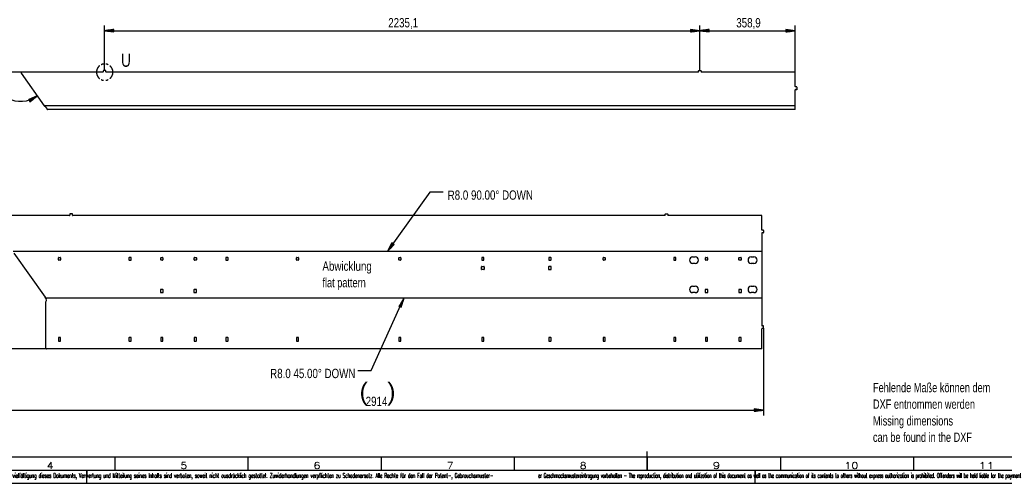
# Model space of a CAD drawing. Header units: millimetres. Extents: x -4 to 841, y -4 to 594.
# Tile 9 of 19: x 185 to 555, y 0 to 174. Entities that reach past the tile are written whole.
import ezdxf

# ---------------------------------------------------------------- set-up
doc = ezdxf.new("R2010")
doc.units = ezdxf.units.MM
doc.layers.add('1', color=7, linetype='Continuous')
doc.styles.add('SEACAD_Arial', font='arial.ttf', dxfattribs={"width": 0.75})
doc.styles.add('SEACAD_simplex_shx', font='simplex.shx', dxfattribs={"width": 0.587})

msp = doc.modelspace()

# ---------------------------------------------------------------- linework, layer by layer
at = {"layer": '1', "color": 7, "linetype": 'Continuous'}
for p, q in [((216.67, 155.07), (216.67, 172.07)), ((220.17, 170.53), (216.67, 170.07)), ((220.17, 170.12), (217.06, 170.12)), ((220.17, 170.17), (217.44, 170.17)), ((220.17, 170.23), (217.83, 170.23)), ((220.17, 170.28), (218.21, 170.28)), ((220.17, 170.33), (218.6, 170.33)), ((220.17, 170.38), (218.98, 170.38)), ((220.17, 170.43), (219.37, 170.43)), ((220.17, 170.48), (219.76, 170.48)), ((220.17, 170.53), (220.14, 170.53)), ((220.17, 170.53), (220.14, 170.53)), ((220.17, 169.61), (220.17, 170.53)), ((440.18, 170.07), (436.68, 170.53)), ((436.68, 170.53), (436.68, 169.61)), ((436.68, 170.53), (436.71, 170.53)), ((436.68, 170.53), (436.71, 170.53)), ((436.68, 170.48), (437.09, 170.48)), ((436.68, 170.43), (437.48, 170.43)), ((436.68, 170.38), (437.86, 170.38)), ((436.68, 170.33), (438.25, 170.33)), ((436.68, 170.28), (438.64, 170.28)), ((436.68, 170.23), (439.02, 170.23)), ((436.68, 170.17), (439.41, 170.17)), ((436.68, 170.12), (439.79, 170.12)), ((440.18, 155.07), (440.18, 172.07)), ((440.18, 155.07), (440.18, 172.07)), ((443.68, 170.53), (440.18, 170.07)), ((443.68, 170.12), (440.57, 170.12)), ((443.68, 170.17), (440.95, 170.17)), ((443.68, 170.23), (441.34, 170.23)), ((443.68, 170.28), (441.72, 170.28)), ((443.68, 170.33), (442.11, 170.33)), ((443.68, 170.38), (442.49, 170.38)), ((443.68, 170.43), (442.88, 170.43)), ((443.68, 170.48), (443.27, 170.48)), ((443.68, 170.53), (443.65, 170.53)), ((443.68, 170.53), (443.65, 170.53)), ((443.68, 169.61), (443.68, 170.53)), ((476.07, 170.07), (472.57, 170.53)), ((472.57, 170.53), (472.57, 169.61)), ((472.57, 170.53), (472.59, 170.53)), ((472.57, 170.53), (472.59, 170.53)), ((472.57, 170.48), (472.98, 170.48)), ((472.57, 170.43), (473.37, 170.43)), ((472.57, 170.38), (473.75, 170.38)), ((472.57, 170.33), (474.14, 170.33)), ((472.57, 170.28), (474.52, 170.28)), ((472.57, 170.23), (474.91, 170.23)), ((472.57, 170.17), (475.3, 170.17)), ((472.57, 170.12), (475.68, 170.12)), ((476.07, 154.47), (476.07, 172.07)), ((216.67, 170.07), (440.18, 170.07)), ((216.67, 170.07), (220.17, 169.61)), ((220.17, 170.07), (216.67, 170.07)), ((220.17, 170.07), (216.67, 170.07)), ((220.17, 170.02), (217.06, 170.02)), ((220.17, 169.97), (217.44, 169.97)), ((220.17, 169.92), (217.83, 169.92)), ((220.17, 169.87), (218.21, 169.87)), ((220.17, 169.82), (218.6, 169.82)), ((220.17, 169.77), (218.98, 169.77)), ((220.17, 169.72), (219.37, 169.72)), ((220.17, 169.67), (219.76, 169.67)), ((220.17, 169.62), (220.14, 169.62)), ((220.17, 169.62), (220.14, 169.62)), ((436.68, 169.61), (440.18, 170.07)), ((436.68, 170.07), (440.18, 170.07)), ((436.68, 170.07), (440.18, 170.07)), ((436.68, 170.02), (439.79, 170.02)), ((436.68, 169.97), (439.41, 169.97)), ((436.68, 169.92), (439.02, 169.92)), ((436.68, 169.87), (438.64, 169.87)), ((436.68, 169.82), (438.25, 169.82)), ((436.68, 169.77), (437.86, 169.77)), ((436.68, 169.72), (437.48, 169.72)), ((436.68, 169.67), (437.09, 169.67)), ((436.68, 169.62), (436.71, 169.62)), ((436.68, 169.62), (436.71, 169.62)), ((440.18, 170.07), (476.07, 170.07)), ((440.18, 170.07), (443.68, 169.61)), ((443.68, 170.07), (440.18, 170.07)), ((443.68, 170.07), (440.18, 170.07)), ((443.68, 170.02), (440.57, 170.02)), ((443.68, 169.97), (440.95, 169.97)), ((443.68, 169.92), (441.34, 169.92)), ((443.68, 169.87), (441.72, 169.87)), ((443.68, 169.82), (442.11, 169.82)), ((443.68, 169.77), (442.49, 169.77)), ((443.68, 169.72), (442.88, 169.72)), ((443.68, 169.67), (443.27, 169.67)), ((443.68, 169.62), (443.65, 169.62)), ((443.68, 169.62), (443.65, 169.62)), ((472.57, 169.61), (476.07, 170.07)), ((472.57, 170.07), (476.07, 170.07)), ((472.57, 170.07), (476.07, 170.07)), ((472.57, 170.02), (475.68, 170.02)), ((472.57, 169.97), (475.3, 169.97)), ((472.57, 169.92), (474.91, 169.92)), ((472.57, 169.87), (474.52, 169.87)), ((472.57, 169.82), (474.14, 169.82)), ((472.57, 169.77), (473.75, 169.77)), ((472.57, 169.72), (473.37, 169.72)), ((472.57, 169.67), (472.98, 169.67)), ((472.57, 169.62), (472.59, 169.62)), ((472.57, 169.62), (472.59, 169.62)), ((185.47, 154.47), (172.16, 154.47)), ((185.3, 154.16), (193.98, 141.89)), ((216.07, 154.47), (185.47, 154.47)), ((216.17, 154.97), (216.17, 154.57)), ((217.07, 155.07), (216.27, 155.07)), ((217.17, 154.57), (217.17, 154.97)), ((439.58, 154.47), (217.27, 154.47)), ((439.68, 154.57), (439.68, 154.97)), ((439.78, 155.07), (440.58, 155.07)), ((440.68, 154.97), (440.68, 154.57)), ((476.07, 154.47), (440.78, 154.47)), ((476.07, 149.07), (476.07, 154.47)), ((476.57, 149.03), (476.17, 149.03)), ((476.57, 148.97), (476.17, 148.97)), ((476.57, 147.97), (476.17, 147.97)), ((476.17, 147.97), (476.17, 147.9)), ((476.57, 147.9), (476.57, 147.97)), ((476.67, 148.87), (476.67, 148.96)), ((476.67, 148.87), (476.67, 148.07)), ((476.67, 148.07), (476.67, 147.97)), ((191.39, 145.56), (188.14, 144.17)), ((188.17, 144.12), (188.53, 144.33)), ((188.2, 144.07), (188.88, 144.48)), ((188.22, 144.03), (189.24, 144.64)), ((188.25, 143.99), (189.6, 144.79)), ((188.27, 143.94), (189.96, 144.94)), ((188.3, 143.9), (190.31, 145.1)), ((188.33, 143.86), (190.67, 145.25)), ((188.35, 143.81), (191.03, 145.4)), ((188.38, 143.77), (191.39, 145.56)), ((188.38, 143.77), (191.39, 145.56)), ((188.4, 143.73), (191.08, 145.32)), ((188.43, 143.68), (190.78, 145.08)), ((188.46, 143.64), (190.47, 144.83)), ((188.48, 143.59), (190.16, 144.59)), ((188.51, 143.55), (189.86, 144.35)), ((188.61, 143.37), (191.39, 145.56)), ((476.07, 141.87), (476.07, 147.87)), ((476.57, 147.9), (476.17, 147.9)), ((188.14, 144.16), (188.17, 144.18)), ((188.14, 144.16), (188.17, 144.18)), ((188.14, 144.17), (188.61, 143.37)), ((188.53, 143.51), (189.55, 144.11)), ((188.56, 143.46), (189.25, 143.87)), ((188.59, 143.42), (188.94, 143.63)), ((188.61, 143.38), (188.63, 143.39)), ((188.61, 143.38), (188.63, 143.39)), ((476.07, 141.87), (193.99, 141.87)), ((476.07, 140.47), (195.15, 140.47)), ((338.82, 109.46), (322.93, 87.24)), ((343.82, 109.46), (338.82, 109.46)), ((203.53, 100.64), (172.92, 100.64)), ((203.63, 101.14), (203.63, 100.74)), ((204.53, 101.24), (203.73, 101.24)), ((204.63, 100.74), (204.63, 101.14)), ((427.04, 100.64), (204.73, 100.64)), ((427.14, 100.74), (427.14, 101.14)), ((427.24, 101.24), (428.04, 101.24)), ((428.14, 101.14), (428.14, 100.74)), ((463.52, 100.64), (428.24, 100.64)), ((463.52, 95.24), (463.52, 100.64)), ((463.52, 94.04), (463.52, 59.31)), ((464.02, 95.14), (463.62, 95.14)), ((464.02, 94.14), (463.62, 94.14)), ((464.12, 95.04), (464.12, 94.24)), ((324.59, 90.36), (322.93, 87.24)), ((324.97, 90.09), (322.93, 87.24)), ((324.97, 90.09), (322.93, 87.24)), ((322.93, 87.24), (325.34, 89.82)), ((324.93, 90.12), (323.11, 87.59)), ((325.01, 90.06), (323.2, 87.53)), ((324.88, 90.15), (323.3, 87.93)), ((325.05, 90.03), (323.46, 87.81)), ((324.84, 90.18), (323.48, 88.27)), ((324.8, 90.21), (323.66, 88.62)), ((325.09, 90), (323.73, 88.1)), ((324.76, 90.24), (323.85, 88.96)), ((325.13, 89.97), (323.99, 88.38)), ((324.72, 90.27), (324.03, 89.3)), ((324.68, 90.3), (324.21, 89.65)), ((325.17, 89.94), (324.26, 88.66)), ((324.64, 90.33), (324.4, 89.99)), ((325.21, 89.91), (324.53, 88.95)), ((324.59, 90.36), (324.58, 90.33)), ((324.59, 90.36), (324.58, 90.33)), ((325.34, 89.82), (324.59, 90.36)), ((325.26, 89.88), (324.79, 89.23)), ((325.3, 89.85), (325.06, 89.52)), ((325.34, 89.82), (325.32, 89.8)), ((325.34, 89.82), (325.32, 89.8)), ((182.34, 87.24), (463.52, 87.24)), ((182.61, 86.44), (194.28, 69.93)), ((199.32, 83.95), (199.32, 84.75)), ((199.42, 84.85), (200.02, 84.85)), ((200.02, 83.85), (199.42, 83.85)), ((200.12, 84.75), (200.12, 83.95)), ((225.82, 84.75), (225.82, 83.95)), ((226.52, 84.85), (225.92, 84.85)), ((225.92, 83.85), (226.52, 83.85)), ((226.62, 83.95), (226.62, 84.75)), ((237.72, 83.95), (237.72, 84.75)), ((237.82, 84.85), (238.42, 84.85)), ((238.42, 83.85), (237.82, 83.85)), ((238.52, 84.75), (238.52, 83.95)), ((250.32, 83.95), (250.32, 84.75)), ((250.42, 84.85), (251.02, 84.85)), ((251.02, 83.85), (250.42, 83.85)), ((251.12, 84.75), (251.12, 83.95)), ((262.22, 84.75), (262.22, 83.95)), ((262.92, 84.85), (262.32, 84.85)), ((262.32, 83.85), (262.92, 83.85)), ((263.02, 83.95), (263.02, 84.75)), ((288.72, 83.95), (288.72, 84.75)), ((288.82, 84.85), (289.42, 84.85)), ((289.42, 83.85), (288.82, 83.85)), ((289.52, 84.75), (289.52, 83.95)), ((327.12, 83.95), (327.12, 84.75)), ((327.22, 84.85), (327.82, 84.85)), ((327.82, 83.85), (327.22, 83.85)), ((327.92, 84.75), (327.92, 83.95)), ((358.22, 80.4), (358.22, 81.4)), ((358.32, 84.75), (358.32, 83.95)), ((358.32, 81.5), (359.12, 81.5)), ((359.02, 84.85), (358.42, 84.85)), ((358.42, 83.85), (359.02, 83.85)), ((359.12, 83.95), (359.12, 84.75)), ((359.22, 81.4), (359.22, 80.4)), ((383.42, 81.4), (383.42, 80.4)), ((383.52, 84.75), (383.52, 83.95)), ((384.32, 81.5), (383.52, 81.5)), ((384.22, 84.85), (383.62, 84.85)), ((383.62, 83.85), (384.22, 83.85)), ((384.32, 83.95), (384.32, 84.75)), ((384.42, 80.4), (384.42, 81.4)), ((403.92, 83.95), (403.92, 84.75)), ((404.02, 84.85), (404.62, 84.85)), ((404.62, 83.85), (404.02, 83.85)), ((404.72, 84.75), (404.72, 83.95)), ((430.42, 84.75), (430.42, 83.95)), ((431.12, 84.85), (430.52, 84.85)), ((430.52, 83.85), (431.12, 83.85)), ((431.22, 83.95), (431.22, 84.75)), ((437.52, 85.05), (438.52, 85.05)), ((438.52, 82.65), (437.52, 82.65)), ((442.32, 83.95), (442.32, 84.75)), ((442.42, 84.85), (443.02, 84.85)), ((443.02, 83.85), (442.42, 83.85)), ((443.12, 84.75), (443.12, 83.95)), ((454.92, 83.95), (454.92, 84.75)), ((455.02, 84.85), (455.62, 84.85)), ((455.62, 83.85), (455.02, 83.85)), ((455.72, 84.75), (455.72, 83.95)), ((459.52, 85.05), (460.52, 85.05)), ((460.52, 82.65), (459.52, 82.65)), ((359.12, 80.3), (358.32, 80.3)), ((383.52, 80.3), (384.32, 80.3)), ((437.52, 74.05), (438.52, 74.05)), ((459.52, 74.05), (460.52, 74.05)), ((237.62, 72.75), (237.62, 71.75)), ((238.52, 72.85), (237.72, 72.85)), ((237.72, 71.65), (238.52, 71.65)), ((238.62, 71.75), (238.62, 72.75)), ((250.22, 72.75), (250.22, 71.75)), ((251.12, 72.85), (250.32, 72.85)), ((250.32, 71.65), (251.12, 71.65)), ((251.22, 71.75), (251.22, 72.75)), ((438.52, 71.65), (437.52, 71.65)), ((442.22, 72.75), (442.22, 71.75)), ((443.12, 72.85), (442.32, 72.85)), ((442.32, 71.65), (443.12, 71.65)), ((443.22, 71.75), (443.22, 72.75)), ((454.82, 72.75), (454.82, 71.75)), ((455.72, 72.85), (454.92, 72.85)), ((454.92, 71.65), (455.72, 71.65)), ((455.82, 71.75), (455.82, 72.75)), ((460.52, 71.65), (459.52, 71.65)), ((194.59, 50.71), (194.59, 68.2)), ((463.52, 69.53), (194.69, 69.53)), ((194.83, 69.13), (194.84, 69.12)), ((194.84, 69.12), (194.84, 69.11)), ((316.83, 42.42), (329.1, 69.53)), ((329.1, 69.53), (327.24, 66.53)), ((327.29, 66.51), (327.46, 66.88)), ((327.34, 66.49), (327.67, 67.21)), ((327.38, 66.47), (327.87, 67.55)), ((327.43, 66.45), (328.08, 67.88)), ((327.48, 66.42), (328.28, 68.21)), ((327.52, 66.4), (328.49, 68.54)), ((327.57, 66.38), (328.69, 68.87)), ((327.61, 66.36), (328.9, 69.2)), ((327.66, 66.34), (329.1, 69.53)), ((327.66, 66.34), (329.1, 69.53)), ((327.71, 66.32), (328.99, 69.16)), ((327.75, 66.3), (328.88, 68.78)), ((327.8, 66.28), (328.77, 68.41)), ((327.85, 66.26), (328.65, 68.04)), ((327.89, 66.24), (328.54, 67.67)), ((327.94, 66.21), (328.43, 67.29)), ((327.99, 66.19), (328.31, 66.92)), ((328.08, 66.15), (329.1, 69.53)), ((327.24, 66.53), (327.26, 66.55)), ((327.24, 66.53), (327.26, 66.55)), ((327.24, 66.53), (328.08, 66.15)), ((328.03, 66.17), (328.2, 66.55)), ((328.08, 66.15), (328.09, 66.18)), ((328.08, 66.15), (328.09, 66.18)), ((464.02, 59.21), (463.62, 59.21)), ((463.52, 50.51), (463.52, 58.11)), ((464.02, 58.21), (463.62, 58.21)), ((464.12, 58.31), (464.12, 59.11)), ((464.12, 58.31), (464.12, 25.51)), ((199.32, 54.71), (199.32, 53.51)), ((200.02, 54.81), (199.42, 54.81)), ((199.42, 53.41), (200.02, 53.41)), ((200.12, 53.51), (200.12, 54.71)), ((225.82, 54.71), (225.82, 53.51)), ((226.52, 54.81), (225.92, 54.81)), ((225.92, 53.41), (226.52, 53.41)), ((226.62, 53.51), (226.62, 54.71)), ((237.72, 54.71), (237.72, 53.51)), ((238.42, 54.81), (237.82, 54.81)), ((237.82, 53.41), (238.42, 53.41)), ((238.52, 53.51), (238.52, 54.71)), ((250.32, 54.71), (250.32, 53.51)), ((251.02, 54.81), (250.42, 54.81)), ((250.42, 53.41), (251.02, 53.41)), ((251.12, 53.51), (251.12, 54.71)), ((262.22, 54.71), (262.22, 53.51)), ((262.92, 54.81), (262.32, 54.81)), ((262.32, 53.41), (262.92, 53.41)), ((263.02, 53.51), (263.02, 54.71)), ((288.72, 54.71), (288.72, 53.51)), ((289.42, 54.81), (288.82, 54.81)), ((288.82, 53.41), (289.42, 53.41)), ((289.52, 53.51), (289.52, 54.71)), ((327.12, 54.71), (327.12, 53.51)), ((327.82, 54.81), (327.22, 54.81)), ((327.22, 53.41), (327.82, 53.41)), ((327.92, 53.51), (327.92, 54.71)), ((358.32, 54.71), (358.32, 53.51)), ((359.02, 54.81), (358.42, 54.81)), ((358.42, 53.41), (359.02, 53.41)), ((359.12, 53.51), (359.12, 54.71)), ((383.52, 54.71), (383.52, 53.51)), ((384.22, 54.81), (383.62, 54.81)), ((383.62, 53.41), (384.22, 53.41)), ((384.32, 53.51), (384.32, 54.71)), ((403.92, 54.71), (403.92, 53.51)), ((404.62, 54.81), (404.02, 54.81)), ((404.02, 53.41), (404.62, 53.41)), ((404.72, 53.51), (404.72, 54.71)), ((430.42, 54.71), (430.42, 53.51)), ((431.12, 54.81), (430.52, 54.81)), ((430.52, 53.41), (431.12, 53.41)), ((431.22, 53.51), (431.22, 54.71)), ((442.32, 54.71), (442.32, 53.51)), ((443.02, 54.81), (442.42, 54.81)), ((442.42, 53.41), (443.02, 53.41)), ((443.12, 53.51), (443.12, 54.71)), ((454.92, 54.71), (454.92, 53.51)), ((455.62, 54.81), (455.02, 54.81)), ((455.02, 53.41), (455.62, 53.41)), ((455.72, 53.51), (455.72, 54.71)), ((194.79, 50.51), (173.72, 50.51)), ((463.52, 50.51), (194.79, 50.51)), ((311.83, 42.42), (316.83, 42.42)), ((172.72, 27.51), (464.12, 27.51)), ((464.12, 27.51), (460.62, 27.97)), ((460.62, 27.97), (460.62, 27.05)), ((460.62, 27.97), (460.65, 27.97)), ((460.62, 27.97), (460.65, 27.97)), ((460.62, 27.92), (461.04, 27.92)), ((460.62, 27.87), (461.42, 27.87)), ((460.62, 27.82), (461.81, 27.82)), ((460.62, 27.77), (462.19, 27.77)), ((460.62, 27.71), (462.58, 27.71)), ((460.62, 27.66), (462.97, 27.66)), ((460.62, 27.61), (463.35, 27.61)), ((460.62, 27.56), (463.74, 27.56)), ((460.62, 27.05), (464.12, 27.51)), ((460.62, 27.51), (464.12, 27.51)), ((460.62, 27.51), (464.12, 27.51)), ((460.62, 27.46), (463.74, 27.46)), ((460.62, 27.41), (463.35, 27.41)), ((460.62, 27.36), (462.97, 27.36)), ((460.62, 27.31), (462.58, 27.31)), ((460.62, 27.26), (462.19, 27.26)), ((460.62, 27.21), (461.81, 27.21)), ((460.62, 27.16), (461.42, 27.16)), ((460.62, 27.11), (461.04, 27.11)), ((460.62, 27.05), (460.65, 27.05)), ((460.62, 27.05), (460.65, 27.05)), ((420.5, 5), (420.5, 12)), ((10, 10), (831, 10)), ((220.5, 10), (220.5, 5)), ((270.5, 10), (270.5, 5)), ((320.5, 10), (320.5, 5)), ((370.5, 10), (370.5, 5)), ((420.5, 10), (420.5, 5)), ((470.5, 10), (470.5, 5)), ((520.5, 10), (520.5, 5)), ((5, 5), (836, 5)), ((210, 5), (210, 2)), ((210, 0), (210, 4.75)), ((461, 5), (461, 2)), ((461, 0), (461, 4.75)), ((0, 0), (841, 0))]:
    msp.add_line(p, q, dxfattribs=at)
for centre, radius, start, end in [((185.08, 154.47), 10.92, 180, 305.2644), ((185.47, 154.27), 0.2, 90, 215.2644), ((216.07, 154.57), 0.1, 270, 0), ((216.27, 154.97), 0.1, 90, 180), ((217.07, 154.97), 0.1, 0, 90), ((217.27, 154.57), 0.1, 180, 270), ((439.58, 154.57), 0.1, 270, 0), ((439.78, 154.97), 0.1, 90, 180), ((440.58, 154.97), 0.1, 0, 90), ((440.78, 154.57), 0.1, 180, 270), ((476.17, 149.07), 0.1, 180, 270), ((476.17, 147.87), 0.1, 90, 180), ((476.57, 148.87), 0.1, 0, 90), ((476.57, 148.07), 0.1, 270, 0), ((203.53, 100.74), 0.1, 270, 0), ((203.73, 101.14), 0.1, 90, 180), ((204.53, 101.14), 0.1, 0, 90), ((204.73, 100.74), 0.1, 180, 270), ((427.04, 100.74), 0.1, 270, 0), ((427.24, 101.14), 0.1, 90, 180), ((428.04, 101.14), 0.1, 0, 90), ((428.24, 100.74), 0.1, 180, 270), ((463.62, 95.24), 0.1, 180, 270), ((463.62, 94.04), 0.1, 90, 180), ((464.02, 95.04), 0.1, 0, 90), ((464.02, 94.24), 0.1, 270, 0), ((199.42, 84.75), 0.1, 90, 180), ((199.42, 83.95), 0.1, 180, 270), ((200.02, 84.75), 0.1, 0, 90), ((200.02, 83.95), 0.1, 270, 0), ((225.92, 84.75), 0.1, 90, 180), ((225.92, 83.95), 0.1, 180, 270), ((226.52, 84.75), 0.1, 0, 90), ((226.52, 83.95), 0.1, 270, 0), ((237.82, 84.75), 0.1, 90, 180), ((237.82, 83.95), 0.1, 180, 270), ((238.42, 84.75), 0.1, 0, 90), ((238.42, 83.95), 0.1, 270, 0), ((250.42, 84.75), 0.1, 90, 180), ((250.42, 83.95), 0.1, 180, 270), ((251.02, 84.75), 0.1, 0, 90), ((251.02, 83.95), 0.1, 270, 0), ((262.32, 84.75), 0.1, 90, 180), ((262.32, 83.95), 0.1, 180, 270), ((262.92, 84.75), 0.1, 0, 90), ((262.92, 83.95), 0.1, 270, 0), ((288.82, 84.75), 0.1, 90, 180), ((288.82, 83.95), 0.1, 180, 270), ((289.42, 84.75), 0.1, 0, 90), ((289.42, 83.95), 0.1, 270, 0), ((327.22, 84.75), 0.1, 90, 180), ((327.22, 83.95), 0.1, 180, 270), ((327.82, 84.75), 0.1, 0, 90), ((327.82, 83.95), 0.1, 270, 0), ((358.32, 81.4), 0.1, 90, 180), ((358.42, 84.75), 0.1, 90, 180), ((358.42, 83.95), 0.1, 180, 270), ((359.02, 84.75), 0.1, 0, 90), ((359.02, 83.95), 0.1, 270, 0), ((359.12, 81.4), 0.1, 0, 90), ((383.52, 81.4), 0.1, 90, 180), ((383.62, 84.75), 0.1, 90, 180), ((383.62, 83.95), 0.1, 180, 270), ((384.22, 84.75), 0.1, 0, 90), ((384.22, 83.95), 0.1, 270, 0), ((384.32, 81.4), 0.1, 0, 90), ((404.02, 84.75), 0.1, 90, 180), ((404.02, 83.95), 0.1, 180, 270), ((404.62, 84.75), 0.1, 0, 90), ((404.62, 83.95), 0.1, 270, 0), ((430.52, 84.75), 0.1, 90, 180), ((430.52, 83.95), 0.1, 180, 270), ((431.12, 84.75), 0.1, 0, 90), ((431.12, 83.95), 0.1, 270, 0), ((437.52, 83.85), 1.2, 90, 270), ((438.52, 83.85), 1.2, 270, 90), ((442.42, 84.75), 0.1, 90, 180), ((442.42, 83.95), 0.1, 180, 270), ((443.02, 84.75), 0.1, 0, 90), ((443.02, 83.95), 0.1, 270, 0), ((455.02, 84.75), 0.1, 90, 180), ((455.02, 83.95), 0.1, 180, 270), ((455.62, 84.75), 0.1, 0, 90), ((455.62, 83.95), 0.1, 270, 0), ((459.52, 83.85), 1.2, 90, 270), ((460.52, 83.85), 1.2, 270, 90), ((358.32, 80.4), 0.1, 180, 270), ((359.12, 80.4), 0.1, 270, 0), ((383.52, 80.4), 0.1, 180, 270), ((384.32, 80.4), 0.1, 270, 0), ((437.52, 72.85), 1.2, 90, 270), ((438.52, 72.85), 1.2, 270, 90), ((459.52, 72.85), 1.2, 90, 270), ((460.52, 72.85), 1.2, 270, 90), ((237.72, 72.75), 0.1, 90, 180), ((237.72, 71.75), 0.1, 180, 270), ((238.52, 72.75), 0.1, 0, 90), ((238.52, 71.75), 0.1, 270, 0), ((250.32, 72.75), 0.1, 90, 180), ((250.32, 71.75), 0.1, 180, 270), ((251.12, 72.75), 0.1, 0, 90), ((251.12, 71.75), 0.1, 270, 0), ((442.32, 72.75), 0.1, 90, 180), ((442.32, 71.75), 0.1, 180, 270), ((443.12, 72.75), 0.1, 0, 90), ((443.12, 71.75), 0.1, 270, 0), ((454.92, 72.75), 0.1, 90, 180), ((454.92, 71.75), 0.1, 180, 270), ((455.72, 72.75), 0.1, 0, 90), ((455.72, 71.75), 0.1, 270, 0), ((193.7, 68.94), 1.15, 9.7547, 59.5159), ((193.7, 68.94), 1.15, 320.4472, 8.7246), ((463.62, 59.31), 0.1, 180, 270), ((464.02, 59.11), 0.1, 0, 90), ((463.62, 58.11), 0.1, 90, 180), ((464.02, 58.31), 0.1, 270, 0), ((199.42, 54.71), 0.1, 90, 180), ((199.42, 53.51), 0.1, 180, 270), ((200.02, 54.71), 0.1, 0, 90), ((200.02, 53.51), 0.1, 270, 0), ((225.92, 54.71), 0.1, 90, 180), ((225.92, 53.51), 0.1, 180, 270), ((226.52, 54.71), 0.1, 0, 90), ((226.52, 53.51), 0.1, 270, 0), ((237.82, 54.71), 0.1, 90, 180), ((237.82, 53.51), 0.1, 180, 270), ((238.42, 54.71), 0.1, 0, 90), ((238.42, 53.51), 0.1, 270, 0), ((250.42, 54.71), 0.1, 90, 180), ((250.42, 53.51), 0.1, 180, 270), ((251.02, 54.71), 0.1, 0, 90), ((251.02, 53.51), 0.1, 270, 0), ((262.32, 54.71), 0.1, 90, 180), ((262.32, 53.51), 0.1, 180, 270), ((262.92, 54.71), 0.1, 0, 90), ((262.92, 53.51), 0.1, 270, 0), ((288.82, 54.71), 0.1, 90, 180), ((288.82, 53.51), 0.1, 180, 270), ((289.42, 54.71), 0.1, 0, 90), ((289.42, 53.51), 0.1, 270, 0), ((327.22, 54.71), 0.1, 90, 180), ((327.22, 53.51), 0.1, 180, 270), ((327.82, 54.71), 0.1, 0, 90), ((327.82, 53.51), 0.1, 270, 0), ((358.42, 54.71), 0.1, 90, 180), ((358.42, 53.51), 0.1, 180, 270), ((359.02, 54.71), 0.1, 0, 90), ((359.02, 53.51), 0.1, 270, 0), ((383.62, 54.71), 0.1, 90, 180), ((383.62, 53.51), 0.1, 180, 270), ((384.22, 54.71), 0.1, 0, 90), ((384.22, 53.51), 0.1, 270, 0), ((404.02, 54.71), 0.1, 90, 180), ((404.02, 53.51), 0.1, 180, 270), ((404.62, 54.71), 0.1, 0, 90), ((404.62, 53.51), 0.1, 270, 0), ((430.52, 54.71), 0.1, 90, 180), ((430.52, 53.51), 0.1, 180, 270), ((431.12, 54.71), 0.1, 0, 90), ((431.12, 53.51), 0.1, 270, 0), ((442.42, 54.71), 0.1, 90, 180), ((442.42, 53.51), 0.1, 180, 270), ((443.02, 54.71), 0.1, 0, 90), ((443.02, 53.51), 0.1, 270, 0), ((455.02, 54.71), 0.1, 90, 180), ((455.02, 53.51), 0.1, 180, 270), ((455.62, 54.71), 0.1, 0, 90), ((455.62, 53.51), 0.1, 270, 0), ((194.79, 50.71), 0.2, 180, 270)]:
    msp.add_arc(centre, radius, start, end, dxfattribs=at)
for points, knots in [([(214.68, 156.83), (214.5, 156.7), (214.01, 156.05), (213.7, 155.3), (213.59, 154.5), (213.7, 153.7), (214.01, 152.95), (214.5, 152.3), (214.68, 152.17)], [0, 0, 0.041669, 0.194445, 0.347221, 0.5, 0.652777, 0.805554, 0.958331, 1, 1]), ([(216.26, 157.55), (215.9, 157.5), (215.42, 157.3)], [0, 0, 0.416662, 1, 1]), ([(217.98, 157.3), (217.5, 157.5), (217.14, 157.55)], [0, 0, 0.583338, 1, 1]), ([(219.81, 154.5), (219.7, 155.3), (219.39, 156.05), (218.9, 156.7), (218.72, 156.83)], [0, 0, 0.305558, 0.611112, 0.916669, 1, 1]), ([(215.42, 151.7), (215.9, 151.5), (216.26, 151.45)], [0, 0, 0.583338, 1, 1]), ([(217.14, 151.45), (217.5, 151.5), (217.98, 151.7)], [0, 0, 0.416662, 1, 1]), ([(218.72, 152.17), (218.9, 152.3), (219.39, 152.95), (219.7, 153.7), (219.81, 154.5)], [0, 0, 0.083332, 0.388892, 0.694445, 1, 1]), ([(476.17, 149.03), (476.1, 149.05), (476.07, 149.1)], [0, 0, 0.559918, 1, 1]), ([(476.67, 148.96), (476.64, 149.01), (476.57, 149.03)], [0, 0, 0.440119, 1, 1]), ([(476.67, 147.97), (476.64, 147.92), (476.57, 147.9)], [0, 0, 0.440119, 1, 1]), ([(476.17, 147.9), (476.1, 147.88), (476.07, 147.83)], [0, 0, 0.559881, 1, 1]), ([(193.98, 141.89), (193.99, 141.88), (193.99, 141.87)], [0, 0, 0.499983, 1, 1]), ([(193.99, 141.87), (194, 141.87), (194.01, 141.86)], [0, 0, 0.500363, 1, 1]), ([(194.01, 141.86), (194.03, 141.85), (194.05, 141.83), (194.07, 141.82), (194.1, 141.8), (194.12, 141.79), (194.14, 141.77), (194.16, 141.75), (194.18, 141.73), (194.2, 141.72), (194.23, 141.7), (194.25, 141.68), (194.27, 141.66), (194.29, 141.64), (194.31, 141.62), (194.33, 141.61), (194.35, 141.59), (194.37, 141.57), (194.39, 141.55), (194.41, 141.52), (194.43, 141.5), (194.48, 141.45), (194.53, 141.39), (194.57, 141.33), (194.62, 141.28), (194.66, 141.22), (194.7, 141.16), (194.74, 141.1), (194.78, 141.04), (194.79, 141.03), (194.79, 141.03), (194.8, 141.02), (194.81, 141), (194.81, 141), (194.82, 140.99), (194.82, 140.98), (194.83, 140.96), (194.84, 140.96), (194.84, 140.95), (194.85, 140.94), (194.85, 140.93), (194.86, 140.92), (194.87, 140.9), (194.87, 140.9), (194.88, 140.89), (194.89, 140.87), (194.89, 140.87), (194.9, 140.85), (194.91, 140.84), (194.91, 140.83), (194.92, 140.82), (194.93, 140.81), (194.94, 140.79), (194.94, 140.79), (194.94, 140.78), (194.95, 140.77), (194.95, 140.77), (194.96, 140.76), (194.96, 140.75), (194.96, 140.75), (194.97, 140.73), (194.98, 140.73), (194.98, 140.72), (194.98, 140.71), (194.99, 140.71), (194.99, 140.7), (194.99, 140.7), (195, 140.68), (195, 140.68), (195.01, 140.67), (195.01, 140.67), (195.02, 140.66), (195.02, 140.64), (195.03, 140.63), (195.03, 140.63), (195.04, 140.62), (195.04, 140.61), (195.05, 140.61), (195.05, 140.6), (195.06, 140.59), (195.06, 140.59), (195.06, 140.58), (195.06, 140.58), (195.07, 140.58), (195.07, 140.57), (195.07, 140.57), (195.07, 140.56), (195.08, 140.55), (195.08, 140.55), (195.08, 140.55), (195.09, 140.54), (195.09, 140.54), (195.09, 140.53), (195.1, 140.53), (195.1, 140.53), (195.1, 140.52), (195.1, 140.52), (195.11, 140.52), (195.11, 140.51), (195.11, 140.51), (195.11, 140.51), (195.11, 140.51), (195.12, 140.5), (195.12, 140.5), (195.12, 140.5), (195.12, 140.5), (195.12, 140.49), (195.13, 140.49), (195.13, 140.49), (195.13, 140.49), (195.13, 140.49), (195.13, 140.48), (195.13, 140.48), (195.13, 140.48), (195.14, 140.48), (195.14, 140.48), (195.14, 140.48), (195.14, 140.48), (195.14, 140.48), (195.14, 140.48), (195.14, 140.47), (195.15, 140.47), (195.15, 140.47), (195.15, 140.47), (195.15, 140.47), (195.15, 140.47), (195.15, 140.47)], [0, 0, 0.01478, 0.02957, 0.044469, 0.059355, 0.07436, 0.08937, 0.104485, 0.119589, 0.13481, 0.150021, 0.165339, 0.180647, 0.196063, 0.211452, 0.226952, 0.242434, 0.258007, 0.273546, 0.28918, 0.304776, 0.345544, 0.385947, 0.426719, 0.466932, 0.507261, 0.546798, 0.586148, 0.624418, 0.629665, 0.634878, 0.640085, 0.650441, 0.655579, 0.660711, 0.665817, 0.675964, 0.681016, 0.686031, 0.691036, 0.696004, 0.705893, 0.715671, 0.720529, 0.725356, 0.734933, 0.739681, 0.749092, 0.753753, 0.762987, 0.767561, 0.77661, 0.785537, 0.789946, 0.794324, 0.798672, 0.802984, 0.80726, 0.8115, 0.815705, 0.824007, 0.828104, 0.832161, 0.836176, 0.840162, 0.844101, 0.848, 0.85568, 0.859461, 0.863197, 0.866897, 0.874155, 0.881246, 0.888159, 0.891544, 0.894889, 0.901438, 0.904636, 0.907799, 0.913968, 0.91698, 0.91994, 0.92285, 0.92572, 0.928535, 0.931299, 0.934008, 0.939284, 0.941843, 0.944351, 0.946809, 0.949206, 0.953852, 0.9561, 0.958288, 0.960422, 0.962505, 0.964535, 0.966504, 0.968426, 0.970288, 0.972095, 0.973848, 0.975543, 0.97719, 0.978777, 0.980308, 0.981786, 0.98321, 0.984574, 0.985884, 0.987146, 0.988348, 0.989499, 0.990586, 0.991632, 0.992621, 0.993561, 0.994456, 0.995296, 0.996084, 0.996837, 0.997546, 0.998204, 0.998834, 0.99943, 1, 1]), ([(476.07, 140.47), (476.07, 140.88), (476.07, 141.87)], [0, 0, 0.292895, 1, 1])]:
    msp.add_open_spline(points, degree=1, knots=knots, dxfattribs=at)

# ---------------------------------------------------------------- texts
at = {"layer": '1', "attachment_point": 7}
for s, insert, char_height, width, style in [('{\\fArial|b0||i0||c0|p34;\\C7;\\H3.5;\\W0.75;2235,1}', (323.18, 170.66), 3.5, 10.8804, 'SEACAD_Arial'), ('{\\fArial|b0||i0||c0|p34;\\C7;\\H3.5;\\W0.75;358,9}', (453.9, 170.66), 3.5, 8.9022, 'SEACAD_Arial'), ('{\\fArial|b0||i0||c0|p34;\\C7;\\H4.9;\\W0.75;U}', (222.83, 156.45), 4.9, 3.6217, 'SEACAD_Arial'), ('{\\fArial|b0||i0||c0|p34;\\C7;\\H3.5;\\W0.75;R}', (345.5, 106.52), 3.5, 2.587, 'SEACAD_Arial'), ('{\\fArial|b0||i0||c0|p34;\\C7;\\H3.5;\\W0.75;8.0}', (348.15, 106.52), 3.5, 4.9457, 'SEACAD_Arial'), ('{\\fArial|b0||i0||c0|p34;\\C7;\\H3.5;\\W0.75;90.00}', (354.27, 106.52), 3.5, 8.9022, 'SEACAD_Arial'), ('{\\fArial|b0||i0||c0|p34;\\C7;\\H3.5;\\W0.75;° }', (363.45, 106.52), 3.5, 2.4348, 'SEACAD_Arial'), ('{\\fArial|b0||i0||c0|p34;\\C7;\\H3.5;\\W0.75;DOWN}', (365.93, 106.52), 3.5, 11.4131, 'SEACAD_Arial'), ('{\\fArial|b0||i0||c0|p34;\\C7;\\H3.5;\\W0.75;Abwicklung}', (298.47, 78.81), 3.5, 18.1087, 'SEACAD_Arial'), ('{\\fArial|b0||i0||c0|p34;\\C7;\\H3.5;\\W0.705;flat pattern}', (298.47, 72.6), 3.5, 16.8152, 'SEACAD_Arial'), ('{\\fArial|b0||i0||c0|p34;\\C7;\\H3.5;\\W0.75;R}', (278.83, 39.48), 3.5, 2.587, 'SEACAD_Arial'), ('{\\fArial|b0||i0||c0|p34;\\C7;\\H3.5;\\W0.75;8.0}', (281.48, 39.48), 3.5, 4.9457, 'SEACAD_Arial'), ('{\\fArial|b0||i0||c0|p34;\\C7;\\H3.5;\\W0.75;45.00}', (287.59, 39.48), 3.5, 8.9022, 'SEACAD_Arial'), ('{\\fArial|b0||i0||c0|p34;\\C7;\\H3.5;\\W0.75;° }', (296.77, 39.48), 3.5, 2.4348, 'SEACAD_Arial'), ('{\\fArial|b0||i0||c0|p34;\\C7;\\H3.5;\\W0.75;DOWN}', (299.26, 39.48), 3.5, 11.4131, 'SEACAD_Arial'), ('{\\fArial|b0||i0||c0|p34;\\C7;\\H3.5;\\W0.705;Fehlende Maße können dem}', (505.25, 34.17), 3.5, 45.5761, 'SEACAD_Arial'), ('{\\fArial|b0||i0||c0|p34;\\C7;\\H3.5;\\W0.75;2914}', (314.71, 29.01), 3.5, 7.9131, 'SEACAD_Arial'), ('{\\fArial|b0||i0||c0|p34;\\C7;\\H3.5;\\W0.705;DXF entnommen werden}', (505.25, 27.95), 3.5, 39.7174, 'SEACAD_Arial'), ('{\\fArial|b0||i0||c0|p34;\\C7;\\H3.5;\\W0.705;Missing dimensions}', (505.25, 20.67), 3.5, 31.1196, 'SEACAD_Arial'), ('{\\fArial|b0||i0||c0|p34;\\C7;\\H3.5;\\W0.705;can be found in the DXF}', (505.25, 15.52), 3.5, 38.5, 'SEACAD_Arial'), ('{\\fsimplex|b0||i0||c0|p34;\\C7;\\H2.5;\\W1.148;4}', (194.97, 5.42), 2.5, 4.6934, 'SEACAD_simplex_shx'), ('{\\fsimplex|b0||i0||c0|p34;\\C7;\\H2.5;\\W1.216;5}', (245.11, 5.43), 2.5, 4.7454, 'SEACAD_simplex_shx'), ('{\\fsimplex|b0||i0||c0|p34;\\C7;\\H2.5;\\W1.216;6}', (295.11, 5.43), 2.5, 4.7454, 'SEACAD_simplex_shx'), ('{\\fsimplex|b0||i0||c0|p34;\\C7;\\H2.5;\\W1.216;7}', (345.12, 5.43), 2.5, 4.7454, 'SEACAD_simplex_shx'), ('{\\fsimplex|b0||i0||c0|p34;\\C7;\\H2.5;\\W1.216;8}', (395.11, 5.43), 2.5, 4.7454, 'SEACAD_simplex_shx'), ('{\\fsimplex|b0||i0||c0|p34;\\C7;\\H2.5;\\W1.292;9}', (445.11, 5.42), 2.5, 4.9764, 'SEACAD_simplex_shx'), ('{\\fsimplex|b0||i0||c0|p34;\\C7;\\H2.5;\\W1.179;10}', (494.6, 5.43), 2.5, 6.7361, 'SEACAD_simplex_shx'), ('{\\fsimplex|b0||i0||c0|p34;\\C7;\\H2.5;\\W1.407;11}', (544.87, 5.43), 2.5, 6.9676, 'SEACAD_simplex_shx'), ('{\\fsimplex|b0||i0||c0|p34;\\C7;\\H1.8;\\W0.51656;- Weitergabe sowie Vervielfältigung dieses Dokuments, Verwertung und Mitteilung seines Inhalts sind verboten, soweit nicht ausdrücklich gestattet. Zuwiderhandlungen verpflichten zu Schadenersatz. Alle Rechte für den Fall der Patent-, Gebrauchsmuster-}', (163.85, 1.44), 1.8, 197.0491, 'SEACAD_simplex_shx'), ('{\\fsimplex|b0||i0||c0|p34;\\C7;\\H1.8;\\W0.5148;er Geschmacksmustereintragung vorbehalten - The reproduction, distribution and utilization of this document as well as the communication of its contents to others without express authorization is prohibited. Offenders will be held liable for the payment}', (379.5, 1.44), 1.8, 198.7811, 'SEACAD_simplex_shx')]:
    msp.add_mtext(s, dxfattribs=dict(at, insert=insert, char_height=char_height, width=width, style=style))
at = {"layer": '1', "char_height": 6.58, "width": 3.0039, "attachment_point": 7}
for s, insert in [('{\\fArial|b0||i0||c0|p34;\\C7;\\H6.58;\\W1.;(}', (312.42, 29.23)), ('{\\fArial|b0||i0||c0|p34;\\C7;\\H6.58;\\W1.;)}', (322.86, 29.23))]:
    msp.add_mtext(s, dxfattribs=dict(at, insert=insert))

doc.saveas('drawing.dxf')
